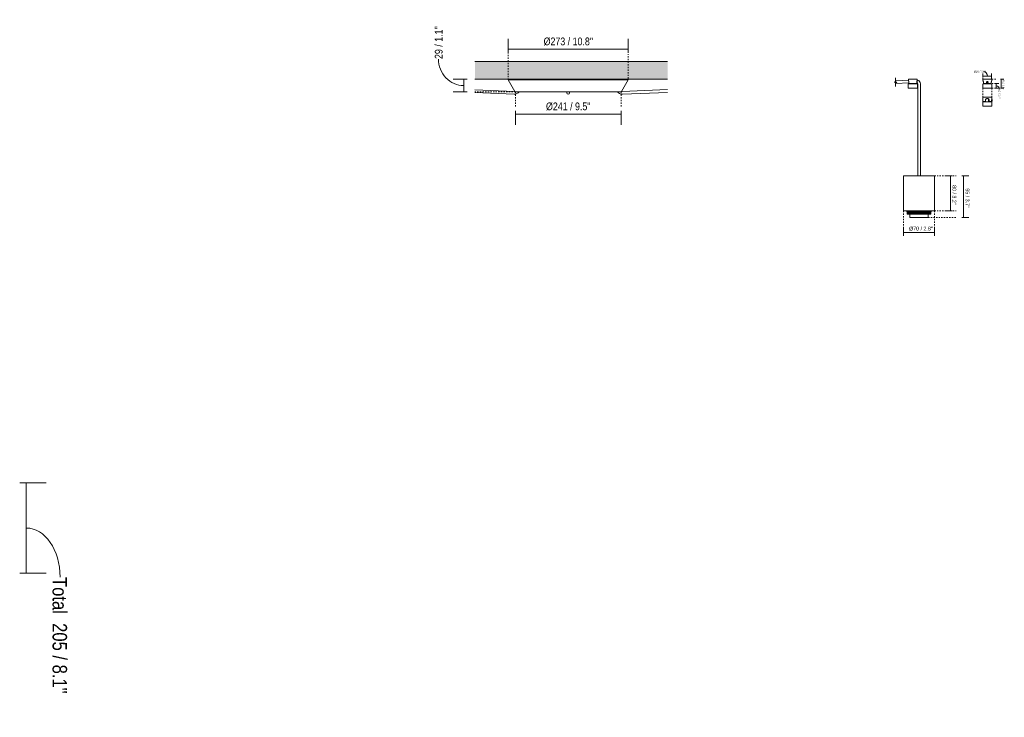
# Model space of a CAD drawing. Header units: millimetres. Extents: x 5395 to 10104, y 397 to 7363.
# Tile 8 of 9: x 7819 to 10063, y 546 to 2136. Entities that reach past the tile are written whole.
import ezdxf

# ---------------------------------------------------------------- set-up
doc = ezdxf.new("R2010")
doc.units = ezdxf.units.MM
doc.linetypes.add('Dash', pattern=[6, 3, -3])
doc.layers.add('A-ANNO-DIMS', color=7, linetype='Dash', lineweight=9, true_color=0xd2d2d2)
for name, color, linetype, lineweight in [('A-ANNO-DIMS-15', 7, 'Continuous', 9), ('A-ANNO-DIMS-2', 7, 'Continuous', 9), ('A-ANNO-DIMS-4', 7, 'Continuous', 9), ('A-ANNO-DIMS-8', 7, 'Continuous', 9), ('A-CLNG', 7, 'Continuous', 9), ('E-LITE-EQPM', 7, 'Continuous', 20)]:
    doc.layers.add(name, color=color, linetype=linetype, lineweight=lineweight)
doc.styles.add('Arial Narrow', font='ARIALN.TTF', dxfattribs={"height": 33})
doc.styles.add('Arial Narrow_3', font='ARIALN.TTF', dxfattribs={"height": 17.6})
doc.styles.add('Arial Narrow_4', font='ARIALN.TTF', dxfattribs={"height": 8.8})
doc.styles.add('Arial Narrow_5', font='ARIALN.TTF', dxfattribs={"height": 4.4})
doc.dimstyles.new('FARO_-_2_2mm_Arial_Narrow_mm_Inch_Left_1', dxfattribs={"dimscale": 304.8, "dimtxt": 18.012385, "dimasz": 0, "dimexe": 0.07874, "dimexo": 0.0625, "dimgap": 0.013123, "dimtad": 1, "dimdec": 0, "dimzin": 0, "dimdsep": 46, "dimtxsty": 'Arial Narrow_3', "dimblk1": 'NONE', "dimblk2": 'NONE', "dimsah": 1, "dimcen": 0.09, "dimadec": 0, "dimazin": 0, "dimtfac": 1, "dimtdec": 4, "dimtix": 1, "dimtmove": 1, "dimatfit": 3, "dimfxl": 0.026247, "dimfxlon": 1, "dimtvp": 1, "dimtolj": 1, "dimtzin": 0, "dimarcsym": 2})
doc.dimstyles.new('FARO_-_2_2mm_Arial_Narrow_mm_Inch_Right', dxfattribs={"dimscale": 304.8, "dimtxt": 33.773222, "dimasz": 0, "dimexe": 0.147638, "dimexo": 0.0625, "dimgap": 0.024606, "dimtad": 1, "dimdec": 0, "dimzin": 0, "dimdsep": 46, "dimtxsty": 'Arial Narrow', "dimblk1": 'NONE', "dimblk2": 'NONE', "dimsah": 1, "dimcen": 0.09, "dimadec": 0, "dimazin": 0, "dimtfac": 1, "dimtdec": 4, "dimtix": 1, "dimtmove": 1, "dimatfit": 3, "dimfxl": 0.049213, "dimfxlon": 1, "dimtvp": 1, "dimtolj": 1, "dimtzin": 0, "dimarcsym": 2})
doc.dimstyles.new('FARO_-_2_2mm_Arial_Narrow_mm_Inch_Right_1', dxfattribs={"dimscale": 304.8, "dimtxt": 18.012385, "dimasz": 0, "dimexe": 0.07874, "dimexo": 0.0625, "dimgap": 0.013123, "dimtad": 1, "dimdec": 0, "dimzin": 0, "dimdsep": 46, "dimtxsty": 'Arial Narrow_3', "dimblk1": 'NONE', "dimblk2": 'NONE', "dimsah": 1, "dimcen": 0.09, "dimadec": 0, "dimazin": 0, "dimtfac": 1, "dimtdec": 4, "dimtix": 1, "dimtmove": 0, "dimatfit": 3, "dimfxl": 0.026247, "dimfxlon": 1, "dimtvp": 1, "dimtolj": 1, "dimtzin": 0, "dimarcsym": 2})
doc.dimstyles.new('FARO_-_2_2mm_Arial_Narrow_mm_Inch_Right_2', dxfattribs={"dimscale": 304.8, "dimtxt": 9.006193, "dimasz": 0, "dimexe": 0.03937, "dimexo": 0.0625, "dimgap": 0.006562, "dimtad": 1, "dimdec": 0, "dimzin": 0, "dimdsep": 46, "dimtxsty": 'Arial Narrow_4', "dimblk1": 'NONE', "dimblk2": 'NONE', "dimsah": 1, "dimcen": 0.09, "dimadec": 0, "dimazin": 0, "dimtfac": 1, "dimtdec": 4, "dimtix": 1, "dimtmove": 0, "dimatfit": 3, "dimfxl": 0.013123, "dimfxlon": 1, "dimtvp": 1, "dimtolj": 1, "dimtzin": 0, "dimarcsym": 2})
doc.dimstyles.new('FARO_-_2_2mm_Arial_Narrow_mm_Inch_Right_3', dxfattribs={"dimscale": 304.8, "dimtxt": 4.503096, "dimasz": 0, "dimexe": 0.019685, "dimexo": 0.0625, "dimgap": 0.003281, "dimtad": 1, "dimdec": 0, "dimzin": 0, "dimdsep": 46, "dimtxsty": 'Arial Narrow_5', "dimblk1": 'NONE', "dimblk2": 'NONE', "dimsah": 1, "dimcen": 0.09, "dimadec": 0, "dimazin": 0, "dimtfac": 1, "dimtdec": 4, "dimtix": 1, "dimtmove": 1, "dimatfit": 3, "dimfxl": 0.006562, "dimfxlon": 1, "dimtvp": 1, "dimtolj": 1, "dimtzin": 0, "dimarcsym": 2})
doc.dimstyles.new('FARO_-_2_2mm_Arial_Narrow_mm_Inch_Right_4', dxfattribs={"dimscale": 304.8, "dimtxt": 4.503096, "dimasz": 0, "dimexe": 0.019685, "dimexo": 0.0625, "dimgap": 0.003281, "dimtad": 1, "dimdec": 0, "dimzin": 0, "dimdsep": 46, "dimtxsty": 'Arial Narrow_5', "dimblk1": 'NONE', "dimblk2": 'NONE', "dimsah": 1, "dimcen": 0.09, "dimadec": 0, "dimazin": 0, "dimtfac": 1, "dimtdec": 4, "dimtix": 1, "dimtmove": 0, "dimatfit": 3, "dimfxl": 0.006562, "dimfxlon": 1, "dimtvp": 1, "dimtolj": 1, "dimtzin": 0, "dimarcsym": 2})

# ---------------------------------------------------------------- blocks, each defined once
blk = doc.blocks.new('64314-1 cable   _Suspended_tensor - 64314 MAMBO_CONGA_SAMBA Black structure pendant lamp with tensioner-568983-Alzado_PDF FLORON')
at = {"layer": 'E-LITE-EQPM'}
for p, q in [((7422, 1998.9), (7421.1, 1998.4)), ((7421.1, 1998.4), (7436.3, 1972.2)), ((7421.1, 1998.4), (7421.5, 1998.4)), ((7422, 1998.9), (7422.4, 1998.9)), ((7422.1, 1998.4), (7423, 1998.4)), ((7423, 1998.9), (7423.9, 1998.9)), ((7424.3, 1998.4), (7425.8, 1998.4)), ((7425.1, 1998.9), (7426.6, 1998.9)), ((7427.6, 1998.4), (7429.8, 1998.4)), ((7428.5, 1998.9), (7430.6, 1998.9)), ((7432.2, 1998.4), (7434.9, 1998.4)), ((7433, 1998.9), (7435.7, 1998.9)), ((7437.9, 1998.4), (7441, 1998.4)), ((7438.6, 1998.9), (7441.9, 1998.9)), ((7444.5, 1998.4), (7448.4, 1998.4)), ((7444.8, 1999.4), (7444.7, 1998.9)), ((7445.4, 1998.9), (7449.1, 1998.9)), ((7452.4, 1998.4), (7456.5, 1998.4)), ((7453, 1998.9), (7457.3, 1998.9)), ((7461.6, 1998.9), (7466.8, 1998.9)), ((7461.6, 1998.4), (7465.9, 1998.4)), ((7470.2, 1998.4), (7475.4, 1998.4)), ((7471.9, 1998.9), (7477.1, 1998.9)), ((7480.5, 1998.4), (7487.4, 1998.4)), ((7482.2, 1998.9), (7487.4, 1998.9)), ((7492.5, 1998.9), (7497.7, 1998.9)), ((7492.5, 1998.4), (7497.7, 1998.4)), ((7504.6, 1998.9), (7509.7, 1998.9)), ((7504.6, 1998.4), (7509.7, 1998.4)), ((7516.6, 1998.9), (7523.4, 1998.9)), ((7516.6, 1998.4), (7521.7, 1998.4)), ((7528.6, 1998.9), (7535.5, 1998.9)), ((7528.6, 1998.4), (7535.5, 1998.4)), ((7540.6, 1998.4), (7547.5, 1998.4)), ((7542.3, 1998.9), (7547.5, 1998.9)), ((7554.4, 1998.9), (7557.8, 1998.9)), ((7554.4, 1998.4), (7557.8, 1998.4)), ((7557.8, 1998.9), (7561.2, 1998.9)), ((7557.8, 1998.4), (7561.2, 1998.4)), ((7568.1, 1998.9), (7575, 1998.9)), ((7568.1, 1998.4), (7575, 1998.4)), ((7580.1, 1998.9), (7587, 1998.9)), ((7580.1, 1998.4), (7587, 1998.4)), ((7592.1, 1998.9), (7599, 1998.9)), ((7593.8, 1998.4), (7599, 1998.4)), ((7605.9, 1998.9), (7611, 1998.9)), ((7605.9, 1998.4), (7611, 1998.4)), ((7617.9, 1998.9), (7623, 1998.9)), ((7617.9, 1998.4), (7623, 1998.4)), ((7628.2, 1998.9), (7633.3, 1998.9)), ((7629, 1998.4), (7635.1, 1998.4)), ((7639.2, 1998.9), (7644.3, 1998.9)), ((7640.2, 1998.4), (7645.4, 1998.4)), ((7648.8, 1998.9), (7653.9, 1998.9)), ((7649.8, 1998.4), (7654.5, 1998.4)), ((7658.3, 1998.9), (7662.5, 1998.9)), ((7659.1, 1998.4), (7663.2, 1998.4)), ((7666.6, 1998.9), (7670.3, 1998.9)), ((7667.3, 1998.4), (7671.1, 1998.4)), ((7671, 1998.9), (7670.8, 1999.4)), ((7673.8, 1998.9), (7677.1, 1998.9)), ((7674.6, 1998.4), (7677.8, 1998.4)), ((7679.4, 1972.2), (7694.5, 1998.4)), ((7680, 1998.9), (7682.7, 1998.9)), ((7680.8, 1998.4), (7683.5, 1998.4)), ((7685.1, 1998.9), (7687.2, 1998.9)), ((7685.9, 1998.4), (7688, 1998.4)), ((7689, 1998.9), (7690.6, 1998.9)), ((7689.9, 1998.4), (7691.4, 1998.4)), ((7691.8, 1998.9), (7692.7, 1998.9)), ((7692.6, 1998.4), (7693.6, 1998.4)), ((7693.3, 1998.9), (7693.7, 1998.9)), ((7694.5, 1998.4), (7693.7, 1998.9)), ((7694.2, 1998.4), (7694.5, 1998.4)), ((7437.1, 1971.3), (7436.7, 1971.5)), ((7457, 1971.1), (7464.3, 1971.1)), ((7482.1, 1971.1), (7514.7, 1971.1)), ((7530.5, 1971.1), (7539, 1971.1)), ((7554.8, 1970.1), (7554.8, 1969.2)), ((7554.8, 1969.2), (7554.8, 1969)), ((7554.8, 1969), (7554.8, 1969)), ((7557.8, 1971.1), (7557.8, 1971.1)), ((7560.8, 1969.2), (7560.8, 1970.1)), ((7560.8, 1969), (7560.8, 1969.2)), ((7560.8, 1969), (7560.8, 1969)), ((7576.7, 1971.1), (7596.6, 1971.1)), ((7609.3, 1971.1), (7609.3, 1971.1)), ((7623.3, 1971.1), (7633.6, 1971.1)), ((7651.4, 1971.1), (7668.5, 1971.1)), ((7669.8, 1971.1), (7668.5, 1971.1)), ((7679, 1971.6), (7678.2, 1971.1))]:
    blk.add_line(p, q, dxfattribs=at)
at = {"layer": 'E-LITE-EQPM', "flags": 128}
for points in [[(7444.8, 1999.4), (7445.3, 2000), (7445.6, 2000)], [(7670.4, 1999.8), (7670.8, 1999.6), (7670.8, 1999.4)], [(7445.9, 1971.1), (7452.3, 1971.1), (7460.4, 1971.1), (7470, 1971.1), (7481, 1971.1), (7493.2, 1971.1), (7506.4, 1971.1), (7520.4, 1971.1), (7535, 1971.1), (7549.9, 1971.1), (7557.8, 1971.1)], [(7554.8, 1971.1), (7554.8, 1969.7), (7554.8, 1969)], [(7557.8, 1966), (7555.7, 1966.9), (7554.8, 1969)], [(7557.8, 1971.1), (7572.9, 1971.1), (7587.7, 1971.1), (7602.1, 1971.1), (7615.7, 1971.1), (7628.4, 1971.1), (7640.1, 1971.1), (7650.4, 1971.1), (7659.3, 1971.1), (7666.6, 1971.1), (7669.8, 1971.1)], [(7560.8, 1969), (7559.9, 1966.8), (7557.8, 1966)], [(7560.8, 1969), (7560.8, 1969.9), (7560.8, 1971.1)]]:
    blk.add_lwpolyline(points, dxfattribs=at)
at = {"layer": 'E-LITE-EQPM'}
for centre, major_axis, ratio, start_param, end_param in [((7557.8, 1969.2), (-3, 0), 0.999241, 0, 0.036829), ((7557.8, 1969.2), (3, 0), 0.99562, 3.141593, 3.178555), ((7557.8, 1969.2), (3, 0), 0.99562, 3.141593, 3.178555), ((7557.8, 1969.1), (3, 0), 0.99562, 3.141593, 3.178555), ((7557.8, 1969.1), (3, 0), 0.99562, 3.403392, 3.443058), ((7557.8, 1969.1), (3, 0), 0.99562, 5.98172, 6.021386), ((7557.8, 1969.2), (3, 0), 0.999241, 6.246357, 6.283185), ((7557.8, 1969.2), (3, 0), 0.99562, 6.246223, 6.283185), ((7557.8, 1969.2), (3, 0), 0.99562, 6.246223, 6.283185), ((7557.8, 1969.1), (3, 0), 0.99562, 6.246223, 6.283185)]:
    blk.add_ellipse(centre, major_axis=major_axis, ratio=ratio, start_param=start_param, end_param=end_param, dxfattribs=at)
blk = doc.blocks.new('64314-1 cable   _Suspended_tensor - 64314 MAMBO_CONGA_SAMBA Black structure pendant lamp with tensioner-570366-Alzado_PDF FLORON')
at = {"layer": 'E-LITE-EQPM'}
for p, q in [((7422, 1998.9), (7421.1, 1998.4)), ((7421.1, 1998.4), (7436.3, 1972.2)), ((7421.1, 1998.4), (7421.2, 1998.4)), ((7421.5, 1998.4), (7422.1, 1998.4)), ((7422, 1998.9), (7422.1, 1998.9)), ((7422.4, 1998.9), (7423, 1998.9)), ((7423, 1998.4), (7424.3, 1998.4)), ((7423.9, 1998.9), (7425.1, 1998.9)), ((7425.8, 1998.4), (7427.6, 1998.4)), ((7426.6, 1998.9), (7428.5, 1998.9)), ((7429.8, 1998.4), (7432.2, 1998.4)), ((7430.6, 1998.9), (7433, 1998.9)), ((7434.9, 1998.4), (7437.9, 1998.4)), ((7435.7, 1998.9), (7438.6, 1998.9)), ((7441, 1998.4), (7444.5, 1998.4)), ((7441.9, 1998.9), (7445.4, 1998.9)), ((7444.8, 1999.4), (7444.7, 1998.9)), ((7448.4, 1998.4), (7452.4, 1998.4)), ((7449.1, 1998.9), (7453, 1998.9)), ((7456.5, 1998.4), (7461.6, 1998.4)), ((7457.3, 1998.9), (7461.6, 1998.9)), ((7465.9, 1998.4), (7470.2, 1998.4)), ((7466.8, 1998.9), (7471.9, 1998.9)), ((7475.4, 1998.4), (7480.5, 1998.4)), ((7477.1, 1998.9), (7482.2, 1998.9)), ((7487.4, 1998.9), (7492.5, 1998.9)), ((7487.4, 1998.4), (7492.5, 1998.4)), ((7497.7, 1998.9), (7504.6, 1998.9)), ((7497.7, 1998.4), (7504.6, 1998.4)), ((7509.7, 1998.9), (7516.6, 1998.9)), ((7509.7, 1998.4), (7516.6, 1998.4)), ((7521.7, 1998.9), (7528.6, 1998.9)), ((7521.7, 1998.4), (7528.6, 1998.4)), ((7535.5, 1998.9), (7542.3, 1998.9)), ((7535.5, 1998.4), (7542.3, 1998.4)), ((7547.5, 1998.9), (7554.4, 1998.9)), ((7547.5, 1998.4), (7554.4, 1998.4)), ((7561.2, 1998.9), (7568.1, 1998.9)), ((7561.2, 1998.4), (7568.1, 1998.4)), ((7573.2, 1998.9), (7580.1, 1998.9)), ((7573.2, 1998.4), (7580.1, 1998.4)), ((7587, 1998.9), (7593.9, 1998.9)), ((7587, 1998.4), (7593.9, 1998.4)), ((7599, 1998.9), (7605.9, 1998.9)), ((7599, 1998.4), (7605.9, 1998.4)), ((7611, 1998.9), (7617.9, 1998.9)), ((7611, 1998.4), (7617.9, 1998.4)), ((7623, 1998.9), (7628.2, 1998.9)), ((7623, 1998.4), (7629, 1998.4)), ((7633.3, 1998.9), (7639.2, 1998.9)), ((7635, 1998.4), (7640.2, 1998.4)), ((7644.3, 1998.9), (7648.8, 1998.9)), ((7645.3, 1998.4), (7649.8, 1998.4)), ((7653.9, 1998.9), (7658.3, 1998.9)), ((7654.5, 1998.4), (7659.1, 1998.4)), ((7662.5, 1998.9), (7666.6, 1998.9)), ((7663.2, 1998.4), (7667.3, 1998.4)), ((7670.3, 1998.9), (7673.8, 1998.9)), ((7671, 1998.9), (7670.8, 1999.4)), ((7671.1, 1998.4), (7674.6, 1998.4)), ((7677.1, 1998.9), (7680, 1998.9)), ((7677.8, 1998.4), (7680.8, 1998.4)), ((7679.4, 1972.2), (7694.5, 1998.4)), ((7682.7, 1998.9), (7685.1, 1998.9)), ((7683.5, 1998.4), (7685.9, 1998.4)), ((7687.2, 1998.9), (7689, 1998.9)), ((7688, 1998.4), (7689.9, 1998.4)), ((7690.6, 1998.9), (7691.8, 1998.9)), ((7691.4, 1998.4), (7692.6, 1998.4)), ((7692.7, 1998.9), (7693.3, 1998.9)), ((7693.6, 1998.9), (7693.7, 1998.9)), ((7693.6, 1998.4), (7694.2, 1998.4)), ((7694.5, 1998.4), (7693.7, 1998.9)), ((7694.5, 1998.4), (7694.5, 1998.4)), ((7437.1, 1971.3), (7436.7, 1971.5)), ((7457, 1971.1), (7464.3, 1971.1)), ((7482.1, 1971.1), (7514.7, 1971.1)), ((7530.5, 1971.1), (7539, 1971.1)), ((7557.8, 1971.1), (7557.8, 1971.1)), ((7576.7, 1971.1), (7596.6, 1971.1)), ((7609.3, 1971.1), (7609.3, 1971.1)), ((7623.3, 1971.1), (7633.6, 1971.1)), ((7651.4, 1971.1), (7668.5, 1971.1)), ((7669.8, 1971.1), (7668.5, 1971.1)), ((7670.5, 1970.4), (7670.6, 1970.3)), ((7679, 1971.6), (7678.2, 1971.1)), ((7680.8, 1972.1), (7679.4, 1972.3))]:
    blk.add_line(p, q, dxfattribs=at)
at = {"layer": 'E-LITE-EQPM', "flags": 128}
for points in [[(7444.8, 1999.4), (7445.3, 2000), (7445.6, 2000)], [(7670.5, 1999.8), (7670.8, 1999.6), (7670.8, 1999.4)], [(7445.9, 1971.1), (7452.3, 1971.1), (7460.4, 1971.1), (7470, 1971.1), (7481, 1971.1), (7493.2, 1971.1), (7506.4, 1971.1), (7520.4, 1971.1), (7535, 1971.1), (7549.9, 1971.1), (7565, 1971.1), (7580, 1971.1), (7594.6, 1971.1), (7608.6, 1971.1), (7621.9, 1971.1), (7634.1, 1971.1), (7645.2, 1971.1), (7654.8, 1971.1), (7663, 1971.1), (7669.5, 1971.1), (7669.8, 1971.1)], [(7679.3, 1966.1), (7679.4, 1966), (7679.8, 1966)]]:
    blk.add_lwpolyline(points, dxfattribs=at)
blk = doc.blocks.new('64314-1 cable   _Suspended_tensor - 64314 MAMBO_CONGA_SAMBA Black structure pendant lamp with tensioner-570366-Alzado_PDF LH')
at = {"layer": 'E-LITE-EQPM'}
for p, q in [((8333.7, 2000), (8333.7, 1997.2)), ((8333.7, 2000), (8353.7, 2000)), ((8354.2, 1998.2), (8353.6, 1998.2)), ((8353.7, 1997.7), (8353.7, 2000)), ((8333.7, 1997.6), (8304.6, 1996.4)), ((8304.6, 1990.4), (8334.7, 1991.6)), ((8333.4, 1989.3), (8333.4, 1979.8)), ((8333.4, 1979.8), (8354, 1979.8)), ((8333.8, 1989.7), (8333.9, 1989.8)), ((8334.7, 1992.7), (8334.7, 1990)), ((8352.7, 1990), (8334.7, 1990)), ((8338.3, 1990), (8338.3, 1989.8)), ((8349.1, 1989.8), (8349.1, 1990)), ((8352.7, 1990), (8352.7, 1992.7)), ((8352.7, 1992.2), (8353.1, 1992.2)), ((8354, 1979.8), (8354, 1989.3)), ((8354.8, 1989.5), (8354.8, 1983.8)), ((8354.8, 1983.8), (8354.8, 1780)), ((8360.9, 1983.8), (8360.9, 1989.5)), ((8360.9, 1780), (8360.9, 1983.8)), ((8330.1, 1698.7), (8330.1, 1696.7)), ((8330.1, 1698.7), (8375.2, 1698.7)), ((8330.1, 1696.7), (8375.2, 1696.7)), ((8331.1, 1695.1), (8331.1, 1692.2)), ((8331.1, 1695.1), (8374.5, 1695.1)), ((8331.1, 1692.2), (8374.5, 1692.2)), ((8337.1, 1692.2), (8337.1, 1685.2)), ((8337.1, 1685.2), (8370.8, 1685.2)), ((8337.8, 1696.7), (8337.8, 1695.1)), ((8340.1, 1700), (8340.1, 1698.7)), ((8370.8, 1685.2), (8378.6, 1685.2)), ((8374.5, 1695.1), (8384.5, 1695.1)), ((8374.5, 1692.2), (8384.5, 1692.2)), ((8375.2, 1698.7), (8385.6, 1698.7)), ((8375.2, 1696.7), (8385.6, 1696.7)), ((8375.6, 1698.7), (8375.6, 1700)), ((8377.9, 1695.1), (8377.9, 1696.7)), ((8378.6, 1685.2), (8378.6, 1692.2)), ((8384.6, 1692.2), (8384.6, 1695.1)), ((8385.6, 1696.7), (8385.6, 1698.7))]:
    blk.add_line(p, q, dxfattribs=at)
at = {"layer": 'E-LITE-EQPM', "flags": 128}
for points in [[(8360.9, 1989.5), (8360.4, 1992.3), (8359.1, 1994.8), (8357.1, 1996.8), (8354.5, 1998.1), (8354.2, 1998.2)], [(8333.4, 1989.3), (8333.6, 1989.7), (8333.7, 1989.7)], [(8353.5, 1989.8), (8353, 1989.8), (8351.7, 1989.8), (8349.7, 1989.8), (8347.1, 1989.8), (8344.2, 1989.8), (8341.2, 1989.8), (8338.5, 1989.8), (8336.2, 1989.8), (8334.7, 1989.8), (8333.9, 1989.8), (8333.9, 1989.8)], [(8353.1, 1992.2), (8354.4, 1991.1), (8354.8, 1989.6), (8354.8, 1989.5)], [(8353.3, 1989.8), (8353.4, 1989.8), (8353.5, 1989.8)], [(8353.7, 1989.6), (8353.9, 1989.5), (8354, 1989.3)]]:
    blk.add_lwpolyline(points, dxfattribs=at)
at = {"layer": 'E-LITE-EQPM'}
for points, knots in [([(8354.2, 1998.2), (8354.2, 1998.2), (8354.1, 1997.9), (8354, 1996.9), (8353.8, 1995.7), (8353.7, 1994.9), (8353.5, 1994.2), (8353.5, 1993.7), (8353.4, 1993.3), (8353.3, 1992.9), (8353.2, 1992.6), (8353.2, 1992.3), (8353.2, 1992.2), (8353.1, 1992.2)], [-1, -1, -1, -1, -0.833333, -0.666667, -0.555556, -0.444444, -0.388889, -0.333333, -0.277778, -0.222222, -0.166667, -0.111111, 0, 0, 0, 0]), ([(8334, 1996.2), (8334.1, 1996), (8334.2, 1995.5), (8334.4, 1994.9), (8334.5, 1994.5), (8334.6, 1994.1), (8334.6, 1993.8), (8334.7, 1993.3), (8334.7, 1992.9), (8334.7, 1992.7)], [0.4004282, 0.4004282, 0.4004282, 0.4004282, 0.5714286, 0.6785714, 0.7321429, 0.7857143, 0.8392857, 0.8928571, 1, 1, 1, 1]), ([(8352.7, 1992.7), (8352.7, 1993), (8352.7, 1993.6), (8352.9, 1994.8), (8353.1, 1995.6), (8353.3, 1996)], [0, 0, 0, 0, 0.1428571, 0.2857143, 0.5474976, 0.5474976, 0.5474976, 0.5474976])]:
    blk.add_open_spline(points, degree=3, knots=knots, dxfattribs=at)
blk = doc.blocks.new('canopy_soporte - canopy-557651-Alzado_PDF SP')
at = {"layer": 'E-LITE-EQPM'}
for p, q in [((5547, 2000), (5547, 1997)), ((5547, 2000), (5567, 2000)), ((5567, 1997), (5567, 2000)), ((5546.7, 1989.3), (5546.7, 1979.8)), ((5546.7, 1979.8), (5567.3, 1979.8)), ((5548, 1992.7), (5548, 1990)), ((5566, 1990), (5548, 1990)), ((5551.6, 1990), (5551.6, 1989.8)), ((5555.5, 1993.3), (5557, 1994.4)), ((5556.1, 1991.5), (5555.5, 1993.3)), ((5557, 1991.5), (5556.1, 1991.5)), ((5557, 1994.4), (5558.5, 1993.3)), ((5557.9, 1991.5), (5557, 1991.5)), ((5558.5, 1993.3), (5557.9, 1991.5)), ((5562.4, 1989.8), (5562.4, 1990)), ((5566, 1990), (5566, 1992.7)), ((5567.3, 1979.8), (5567.3, 1989.3))]:
    blk.add_line(p, q, dxfattribs=at)
at = {"layer": 'E-LITE-EQPM', "flags": 128}
for points in [[(5546.7, 1989.3), (5546.9, 1989.7), (5547, 1989.7)], [(5566.8, 1989.8), (5566.6, 1989.8), (5565.9, 1989.8), (5564.9, 1989.8), (5563.5, 1989.8), (5561.8, 1989.8), (5560, 1989.8), (5558, 1989.8), (5555.9, 1989.8), (5553.9, 1989.8), (5552, 1989.8), (5550.4, 1989.8), (5549, 1989.8), (5548, 1989.8), (5547.4, 1989.8), (5547.2, 1989.8)], [(5567, 1989.6), (5567.2, 1989.6), (5567.3, 1989.3)]]:
    blk.add_lwpolyline(points, dxfattribs=at)
at = {"layer": 'E-LITE-EQPM'}
for start, end in [(90, 270), (270, 90)]:
    blk.add_arc((5557, 1992.8), 2, start, end, dxfattribs=at)
for points, knots in [([(5547, 1997), (5547, 1997), (5547, 1996.9), (5547.2, 1996.5), (5547.5, 1995.7), (5547.7, 1994.9), (5547.8, 1994.5), (5547.9, 1994.1), (5547.9, 1993.8), (5548, 1993.3), (5548, 1992.9), (5548, 1992.7)], [0, 0, 0, 0, 0.142857, 0.285714, 0.571429, 0.678571, 0.732143, 0.785714, 0.839286, 0.892857, 1, 1, 1, 1]), ([(5558.9, 1992.1), (5558.8, 1992), (5558.7, 1991.8), (5558.5, 1991.5), (5558.3, 1991.3), (5558, 1991.1), (5557.7, 1990.9), (5557.3, 1990.8), (5557, 1990.8), (5556.7, 1990.8), (5556.4, 1990.9), (5556.1, 1991), (5555.7, 1991.3), (5555.4, 1991.6), (5555.1, 1992.1), (5555, 1992.5), (5555, 1992.8)], [0.1111111, 0.1111111, 0.1111111, 0.1111111, 0.1666667, 0.2222222, 0.2777778, 0.3333333, 0.3888889, 0.4444444, 0.5138889, 0.5486111, 0.5833333, 0.6527778, 0.7222222, 0.7916667, 0.8611111, 1, 1, 1, 1]), ([(5555.1, 1993.5), (5555.2, 1993.6), (5555.3, 1993.8), (5555.5, 1994.1), (5555.7, 1994.3), (5556, 1994.5), (5556.3, 1994.7), (5556.7, 1994.8), (5557, 1994.8), (5557.3, 1994.8), (5557.6, 1994.7), (5557.9, 1994.6), (5558.3, 1994.3), (5558.6, 1994), (5558.9, 1993.5), (5559, 1993.1), (5559, 1992.8)], [0.1111111, 0.1111111, 0.1111111, 0.1111111, 0.1666667, 0.2222222, 0.2777778, 0.3333333, 0.3888889, 0.4444444, 0.5138889, 0.5486111, 0.5833333, 0.6527778, 0.7222222, 0.7916667, 0.8611111, 1, 1, 1, 1]), ([(5558.5, 1991.5), (5558.5, 1991.4), (5558.3, 1991.3), (5558, 1991.1), (5557.7, 1990.9), (5557.3, 1990.8), (5557, 1990.8), (5556.7, 1990.8), (5556.4, 1990.9), (5556.1, 1991), (5555.7, 1991.3), (5555.5, 1991.5), (5555.4, 1991.6)], [0.2222222, 0.2222222, 0.2222222, 0.2222222, 0.2777778, 0.3333333, 0.3888889, 0.4444444, 0.5138889, 0.5486111, 0.5833333, 0.6527778, 0.7222222, 0.7916667, 0.7916667, 0.7916667, 0.7916667]), ([(5555.5, 1994.1), (5555.5, 1994.2), (5555.7, 1994.3), (5556, 1994.5), (5556.3, 1994.7), (5556.7, 1994.8), (5557, 1994.8), (5557.3, 1994.8), (5557.6, 1994.7), (5557.9, 1994.6), (5558.3, 1994.3), (5558.5, 1994.1), (5558.6, 1994)], [0.2222222, 0.2222222, 0.2222222, 0.2222222, 0.2777778, 0.3333333, 0.3888889, 0.4444444, 0.5138889, 0.5486111, 0.5833333, 0.6527778, 0.7222222, 0.7916667, 0.7916667, 0.7916667, 0.7916667]), ([(5566, 1992.7), (5566, 1993), (5566, 1993.6), (5566.2, 1994.9), (5566.6, 1996), (5566.9, 1996.8), (5567, 1997), (5567, 1997)], [0, 0, 0, 0, 0.142857, 0.285714, 0.571429, 0.785714, 1, 1, 1, 1])]:
    blk.add_open_spline(points, degree=3, knots=knots, dxfattribs=at)
for points in [[(5555.2, 1992), (5555.2, 1992), (5555.1, 1992.1), (5555.1, 1992.1)], [(5558.8, 1993.6), (5558.8, 1993.6), (5558.9, 1993.5), (5558.9, 1993.5)]]:
    blk.add_open_spline(points, degree=3, dxfattribs=at)
blk = doc.blocks.new('canopy_soporte - canopy-V1-Alzado_PDF SP')
at = {"layer": 'E-LITE-EQPM'}
for p, q in [((5547, 1959), (5547, 1949)), ((5547, 1959), (5557, 1959)), ((5557, 1959), (5567, 1959)), ((5560.7, 1953.8), (5559.7, 1952.8)), ((5559.7, 1952.8), (5559.7, 1950.8)), ((5560.8, 1953.8), (5560.7, 1953.8)), ((5560.7, 1949.8), (5560.7, 1953.8)), ((5567, 1953.8), (5567, 1959)), ((5567.7, 1953.8), (5567, 1953.8)), ((5567.7, 1953.8), (5567.7, 1949.8)), ((5546.7, 1948.3), (5546.7, 1938.8)), ((5546.7, 1938.8), (5557, 1938.8)), ((5552.6, 1949), (5547, 1949)), ((5550.1, 1949), (5550.1, 1948.8)), ((5552.6, 1949), (5552.6, 1951.7)), ((5552.6, 1948.8), (5552.6, 1949)), ((5557, 1938.8), (5567.3, 1938.8)), ((5559.7, 1950.8), (5560.7, 1949.8)), ((5560.7, 1949.8), (5561.4, 1949.8)), ((5561.4, 1951.7), (5561.4, 1949)), ((5561.4, 1949), (5561.4, 1948.8)), ((5567, 1949), (5561.4, 1949)), ((5563.9, 1948.8), (5563.9, 1949)), ((5567, 1949.8), (5567.7, 1949.8)), ((5567, 1949), (5567, 1949.8)), ((5567.3, 1938.8), (5567.3, 1948.3))]:
    blk.add_line(p, q, dxfattribs=at)
at = {"layer": 'E-LITE-EQPM', "flags": 128}
for points in [[(5546.7, 1948.3), (5546.9, 1948.7), (5547.2, 1948.8)], [(5557, 1948.8), (5555, 1948.8), (5553, 1948.8), (5551.2, 1948.8), (5549.7, 1948.8), (5548.5, 1948.8), (5547.7, 1948.8), (5547.3, 1948.8), (5547.2, 1948.8)], [(5547.2, 1948.8), (5547.4, 1948.8), (5548.1, 1948.8), (5549.1, 1948.8), (5549.2, 1948.8)], [(5566.8, 1948.8), (5566.6, 1948.8), (5565.9, 1948.8), (5564.9, 1948.8), (5563.5, 1948.8), (5561.8, 1948.8), (5560, 1948.8), (5558, 1948.8), (5557, 1948.8)], [(5564.8, 1948.8), (5565.5, 1948.8), (5566.3, 1948.8), (5566.7, 1948.8), (5566.8, 1948.8)], [(5566.8, 1948.8), (5567.2, 1948.6), (5567.3, 1948.3)]]:
    blk.add_lwpolyline(points, dxfattribs=at)
at = {"layer": 'E-LITE-EQPM'}
for points, knots in [([(5552.6, 1951.7), (5552.6, 1952), (5552.7, 1952.6), (5553.2, 1953.9), (5554.1, 1955), (5555.5, 1955.8), (5556.5, 1956), (5557, 1956)], [0, 0, 0, 0, 0.142857, 0.285714, 0.571429, 0.785714, 1, 1, 1, 1]), ([(5557, 1956), (5557.3, 1956), (5558, 1955.9), (5559.2, 1955.5), (5560.2, 1954.7), (5560.8, 1953.9), (5561, 1953.5), (5561.1, 1953.1), (5561.2, 1952.8), (5561.3, 1952.3), (5561.4, 1951.9), (5561.4, 1951.7)], [0, 0, 0, 0, 0.142857, 0.285714, 0.571429, 0.678571, 0.732143, 0.785714, 0.839286, 0.892857, 1, 1, 1, 1]), ([(5567, 1953.7), (5567, 1953.7), (5567, 1953.8), (5567, 1953.8), (5567, 1953.8)], [0.3888889, 0.3888889, 0.3888889, 0.3888889, 0.4444444, 0.5138889, 0.5138889, 0.5138889, 0.5138889])]:
    blk.add_open_spline(points, degree=3, knots=knots, dxfattribs=at)
for points in [[(5566.8, 1951.8), (5566.8, 1951.9), (5566.8, 1952.2), (5566.8, 1952.5), (5566.8, 1952.8), (5566.9, 1953), (5566.9, 1953.1)], [(5566.9, 1953.3), (5566.9, 1953.4), (5566.9, 1953.5), (5566.9, 1953.5)], [(5566.8, 1951.1), (5566.8, 1951.3), (5566.8, 1951.6), (5566.8, 1951.8)], [(5566.9, 1950.6), (5566.9, 1950.7), (5566.8, 1950.8), (5566.8, 1951)], [(5567, 1950), (5566.9, 1950.1), (5566.9, 1950.2), (5566.9, 1950.3)], [(5567, 1949.8), (5567, 1949.8), (5567, 1949.8), (5567, 1949.9), (5567, 1949.9)]]:
    blk.add_open_spline(points, degree=3, dxfattribs=at)
blk = doc.blocks.new('DIMBLOCK6-Alzado_PDF')
at = {"layer": 'A-ANNO-DIMS-15', "color": 251, "true_color": 0x5b5b5b, "transparency": 16777216}
for p, q in [((7818.6, 1079.9), (7878.6, 1079.9)), ((7833.6, 1079.9), (7818.6, 1079.9)), ((7833.6, 1079.9), (7833.6, 874.5)), ((7818.6, 874.5), (7878.6, 874.5)), ((7833.6, 874.5), (7818.6, 874.5))]:
    blk.add_line(p, q, dxfattribs=at)
blk.add_ellipse((7833.6, 865.6), major_axis=(0, 111.6), ratio=0.69083, start_param=4.712389, end_param=6.283185, dxfattribs=at)
at = {"layer": 'A-ANNO-DIMS-15', "color": 0, "transparency": 16777216, "insert": (7926.5, 865.6), "char_height": 33, "width": 319.72, "attachment_point": 1, "rotation": 270, "line_spacing_factor": 0.974696, "style": 'Arial Narrow'}
blk.add_mtext('Total  205 / 8.1"', dxfattribs=at)
blk = doc.blocks.new('_None')
blk = doc.blocks.new('DIMBLOCK10-Alzado_PDF FLORON')
at = {"layer": 'A-ANNO-DIMS-8', "color": 251, "true_color": 0x5b5b5b, "transparency": 16777216}
for p, q in [((8932.5, 2060.2), (8932.5, 2092.2)), ((9205.9, 2060.2), (9205.9, 2092.2)), ((8932.5, 2068.2), (9205.9, 2068.2)), ((8932.5, 2068.2), (8932.5, 2060.2)), ((9205.9, 2068.2), (9205.9, 2060.2))]:
    blk.add_line(p, q, dxfattribs=at)
at = {"layer": 'A-ANNO-DIMS-8', "color": 0, "transparency": 16777216, "insert": (9012.9, 2095), "char_height": 17.6, "width": 135.179, "attachment_point": 1, "line_spacing_factor": 0.974696, "style": 'Arial Narrow_3'}
blk.add_mtext('Ø273 / 10.8"', dxfattribs=at)
blk = doc.blocks.new('DIMBLOCK11-Alzado_PDF FLORON')
at = {"layer": 'A-ANNO-DIMS-8', "color": 251, "true_color": 0x5b5b5b, "transparency": 16777216}
for p, q in [((8948.6, 1928.2), (8948.6, 1896.2)), ((8948.6, 1920.2), (8948.6, 1928.2)), ((8948.6, 1920.2), (9189.8, 1920.2)), ((9189.8, 1928.2), (9189.8, 1896.2)), ((9189.8, 1920.2), (9189.8, 1928.2))]:
    blk.add_line(p, q, dxfattribs=at)
at = {"layer": 'A-ANNO-DIMS-8', "color": 0, "transparency": 16777216, "insert": (9018.4, 1947), "char_height": 17.6, "width": 121.798, "attachment_point": 1, "line_spacing_factor": 0.974696, "style": 'Arial Narrow_3'}
blk.add_mtext('Ø241 / 9.5"', dxfattribs=at)
blk = doc.blocks.new('DIMBLOCK12-Alzado_PDF FLORON')
at = {"layer": 'A-ANNO-DIMS-8', "color": 251, "true_color": 0x5b5b5b, "transparency": 16777216}
for p, q in [((8838.7, 2000), (8806.7, 2000)), ((8830.7, 2000), (8830.7, 1971.1)), ((8830.7, 2000), (8838.7, 2000)), ((8838.7, 1971.1), (8806.7, 1971.1)), ((8830.7, 1971.1), (8838.7, 1971.1))]:
    blk.add_line(p, q, dxfattribs=at)
blk.add_ellipse((8830.7, 2046.1), major_axis=(0, 60.6), ratio=0.9469, start_param=1.570796, end_param=3.141593, dxfattribs=at)
at = {"layer": 'A-ANNO-DIMS-8', "color": 0, "transparency": 16777216, "insert": (8764.9, 2046.1), "char_height": 17.6, "width": 89.547, "attachment_point": 1, "rotation": 90, "line_spacing_factor": 0.974696, "style": 'Arial Narrow_3'}
blk.add_mtext('29 / 1.1"', dxfattribs=at)
blk = doc.blocks.new('DIMBLOCK14-Alzado_PDF LH')
at = {"layer": 'A-ANNO-DIMS-4', "color": 251, "true_color": 0x5b5b5b, "transparency": 16777216}
for p, q in [((9833.7, 1650.4), (9833.7, 1662.7)), ((9903.7, 1650.4), (9903.7, 1662.7)), ((9833.7, 1650.7), (9903.7, 1650.7)), ((9833.7, 1650.7), (9833.7, 1646.7)), ((9903.7, 1650.7), (9903.7, 1646.7))]:
    blk.add_line(p, q, dxfattribs=at)
at = {"layer": 'A-ANNO-DIMS-4', "color": 0, "transparency": 16777216, "insert": (9846.1, 1664.1), "char_height": 8.8, "width": 54.209, "attachment_point": 1, "line_spacing_factor": 0.974696, "style": 'Arial Narrow_4'}
blk.add_mtext('Ø70 / 2.8"', dxfattribs=at)
blk = doc.blocks.new('DIMBLOCK15-Alzado_PDF LH')
at = {"layer": 'A-ANNO-DIMS-4', "color": 251, "true_color": 0x5b5b5b, "transparency": 16777216}
for p, q in [((9940.5, 1780), (9928.2, 1780)), ((9940.2, 1700), (9940.2, 1780)), ((9940.2, 1780), (9944.2, 1780)), ((9940.5, 1700), (9928.2, 1700)), ((9940.2, 1700), (9944.2, 1700))]:
    blk.add_line(p, q, dxfattribs=at)
at = {"layer": 'A-ANNO-DIMS-4', "color": 0, "transparency": 16777216, "insert": (9953.6, 1758.7), "char_height": 8.8, "width": 44.774, "attachment_point": 1, "rotation": 270, "line_spacing_factor": 0.974696, "style": 'Arial Narrow_4'}
blk.add_mtext('80 / 3.2"', dxfattribs=at)
blk = doc.blocks.new('DIMBLOCK16-Alzado_PDF LH')
at = {"layer": 'A-ANNO-DIMS-4', "color": 251, "true_color": 0x5b5b5b, "transparency": 16777216}
for p, q in [((9966.3, 1780), (9982.3, 1780)), ((9970.3, 1780), (9966.3, 1780)), ((9970.3, 1685.2), (9970.3, 1780)), ((9966.3, 1685.2), (9982.3, 1685.2)), ((9970.3, 1685.2), (9966.3, 1685.2))]:
    blk.add_line(p, q, dxfattribs=at)
at = {"layer": 'A-ANNO-DIMS-4', "color": 0, "transparency": 16777216, "insert": (9983.7, 1751.3), "char_height": 8.8, "width": 44.774, "attachment_point": 1, "rotation": 270, "line_spacing_factor": 0.974696, "style": 'Arial Narrow_4'}
blk.add_mtext('95 / 3.7"', dxfattribs=at)
blk = doc.blocks.new('DIMBLOCK17-Alzado_PDF SP')
at = {"layer": 'A-ANNO-DIMS-2', "color": 251, "true_color": 0x5b5b5b, "transparency": 16777216}
for p, q in [((10014.5, 2006.4), (10014.5, 2012.9)), ((10014.5, 2006.9), (10034.3, 2006.9)), ((10014.5, 2006.9), (10014.5, 2004.9)), ((10034.3, 2006.4), (10034.3, 2012.9)), ((10034.3, 2006.9), (10034.3, 2004.9))]:
    blk.add_line(p, q, dxfattribs=at)
blk.add_ellipse((10016.3, 2006.9), major_axis=(0, 10.7), ratio=0.763614, start_param=4.712389, end_param=6.283185, dxfattribs=at)
at = {"layer": 'A-ANNO-DIMS-2', "color": 0, "transparency": 16777216, "insert": (9993.7, 2019.7), "char_height": 4.4, "width": 27.104, "attachment_point": 1, "line_spacing_factor": 0.974696, "style": 'Arial Narrow_5'}
blk.add_mtext('Ø20 / 0.8"', dxfattribs=at)
blk = doc.blocks.new('DIMBLOCK18-Alzado_PDF SP')
at = {"layer": 'A-ANNO-DIMS-2', "color": 251, "true_color": 0x5b5b5b, "transparency": 16777216}
for p, q in [((10042.8, 1990), (10050.8, 1990)), ((10044.8, 1990), (10042.8, 1990)), ((10042.8, 1979.8), (10050.8, 1979.8)), ((10044.8, 1979.8), (10042.8, 1979.8)), ((10044.8, 1990), (10044.8, 1979.8))]:
    blk.add_line(p, q, dxfattribs=at)
blk.add_ellipse((10044.8, 1977.2), major_axis=(0, 7.68), ratio=0.927685, start_param=4.712389, end_param=6.283185, dxfattribs=at)
at = {"layer": 'A-ANNO-DIMS-2', "color": 0, "transparency": 16777216, "insert": (10054.1, 1977.2), "char_height": 4.4, "width": 22.387, "attachment_point": 1, "rotation": 270, "line_spacing_factor": 0.974696, "style": 'Arial Narrow_5'}
blk.add_mtext('10 / 0.4"', dxfattribs=at)
blk = doc.blocks.new('DIMBLOCK19-Alzado_PDF SP')
at = {"layer": 'A-ANNO-DIMS-2', "color": 251, "true_color": 0x5b5b5b, "transparency": 16777216}
for p, q in [((10054.1, 2000), (10062.1, 2000)), ((10056.1, 2000), (10054.1, 2000)), ((10056.1, 2000), (10056.1, 1979.8)), ((10054.1, 1979.8), (10062.1, 1979.8)), ((10056.1, 1979.8), (10054.1, 1979.8))]:
    blk.add_line(p, q, dxfattribs=at)
at = {"layer": 'A-ANNO-DIMS-2', "color": 0, "transparency": 16777216, "insert": (10062.8, 1999.2), "char_height": 4.4, "width": 22.387, "attachment_point": 1, "rotation": 270, "line_spacing_factor": 0.974696, "style": 'Arial Narrow_5'}
blk.add_mtext('20 / 0.8"', dxfattribs=at)

msp = doc.modelspace()

# ---------------------------------------------------------------- hatches: boundary and pattern name
at = {"layer": 'A-CLNG', "true_color": 0xe8e8e8}
msp.add_hatch(color=254, dxfattribs=at).paths.add_polyline_path([(9074.3, 2000), (9295.6, 2000), (9295.6, 2040.5), (8856.4, 2040.5), (8856.4, 2000), (9072.6, 2000)], flags=0)

# ---------------------------------------------------------------- linework, layer by layer
at = {"layer": 'A-ANNO-DIMS'}
for p, q in [((8932.5, 1998.4), (8932.5, 2064.4)), ((9205.9, 2001.4), (9205.9, 2057.4)), ((10014.5, 2000), (10014.5, 2006.4)), ((10034.3, 2001.4), (10034.3, 2006.4)), ((10044.1, 2000), (10034.8, 2000)), ((10014.2, 1979.8), (10014.2, 1959)), ((10044.1, 1990), (10034.8, 1990)), ((10034.8, 1979.8), (10034.8, 1959.8)), ((10043.8, 1979.8), (10034.8, 1979.8)), ((8948.6, 1971.1), (8856.4, 1971.1)), ((8948.6, 1971.1), (8948.6, 1935.2)), ((9189.8, 1971.2), (9189.8, 1935.2)), ((9903.7, 1780), (9953.7, 1780)), ((9833.7, 1700), (9833.7, 1643)), ((9889.5, 1685.2), (9953.7, 1685.2)), ((9903.7, 1700), (9953.7, 1700)), ((9903.7, 1700), (9903.7, 1643))]:
    msp.add_line(p, q, dxfattribs=at)
at = {"layer": 'A-CLNG'}
for p, q in [((8856.4, 2040.5), (9295.6, 2040.5)), ((9295.6, 2000), (8856.4, 2000))]:
    msp.add_line(p, q, dxfattribs=at)
at = {"layer": 'E-LITE-EQPM'}
for p, q in [((9815.4, 2003.2), (9815.4, 1994.9)), ((8856.4, 1975.7), (8946.2, 1972.1)), ((9295.6, 1976.3), (9192.1, 1972.1)), ((9812.4, 1993.2), (9815.4, 1994.9)), ((9815.4, 1993.2), (9812.4, 1993.2)), ((9815.4, 1993.2), (9818.4, 1993.2)), ((9818.4, 1993.2), (9815.4, 1991.4)), ((9815.4, 1991.4), (9815.4, 1983.2)), ((8946, 1965.9), (8856.4, 1969.5)), ((8947.6, 1972.2), (8948.3, 1971.1)), ((8948.3, 1971.1), (8957.2, 1971.1)), ((9190.1, 1971.1), (9181.2, 1971.1)), ((9190.7, 1972.2), (9190.1, 1971.1)), ((9192.4, 1965.9), (9295.6, 1970)), ((9903.7, 1780), (9833.7, 1780)), ((9833.7, 1780), (9833.7, 1700)), ((9903.7, 1700), (9903.7, 1780)), ((9833.7, 1700), (9903.7, 1700))]:
    msp.add_line(p, q, dxfattribs=at)
for centre, radius, start, end in [((8946.5, 1979.5), 13.6, 267.7204, 321.6535), ((8946.5, 1979.7), 7.59, 267.7204, 278.3616), ((9191.8, 1979.5), 13.6, 218.3465, 272.2796), ((9191.8, 1979.7), 7.59, 261.6384, 272.2796)]:
    msp.add_arc(centre, radius, start, end, dxfattribs=at)

# ---------------------------------------------------------------- block references
for name, p in [('64314-1 cable   _Suspended_tensor - 64314 MAMBO_CONGA_SAMBA Black structure pendant lamp with tensioner-568983-Alzado_PDF FLORON', (1511.3, 0)), ('64314-1 cable   _Suspended_tensor - 64314 MAMBO_CONGA_SAMBA Black structure pendant lamp with tensioner-570366-Alzado_PDF FLORON', (1511.3, 0)), ('64314-1 cable   _Suspended_tensor - 64314 MAMBO_CONGA_SAMBA Black structure pendant lamp with tensioner-570366-Alzado_PDF LH', (1510.9, 0)), ('canopy_soporte - canopy-557651-Alzado_PDF SP', (4467.5, 0)), ('canopy_soporte - canopy-V1-Alzado_PDF SP', (4467.5, 0))]:
    msp.add_blockref(name, p, dxfattribs=at)

# ---------------------------------------------------------------- dimensions: what is measured, and where the dimension line sits
at = {"layer": 'A-ANNO-DIMS', "color": 251, "linetype": 'Continuous', "true_color": 0x5b5b5b}
for base, p1, p2, dimstyle, override, picture, middle in [((8830.7, 1971.1), (8838.7, 2000), (8838.7, 1971.1), 'FARO_-_2_2mm_Arial_Narrow_mm_Inch_Left_1', {"dimpost": '<>', "dimfxl": 28.928973}, 'DIMBLOCK12-Alzado_PDF FLORON', (8776.6, 2090.9)), ((10044.8, 1979.8), (10042.8, 1990), (10042.8, 1979.8), 'FARO_-_2_2mm_Arial_Narrow_mm_Inch_Right_3', {"dimtad": 4, "dimpost": '<>', "dimfxl": 10.225875}, 'DIMBLOCK18-Alzado_PDF SP', (10051.1, 1966))]:
    dim = msp.add_linear_dim(base=base, p1=p1, p2=p2, angle=90, dimstyle=dimstyle, override=override, dxfattribs=at)
    dim.commit()
    dim.dimension.update_dxf_attribs({"geometry": picture, "text_midpoint": middle, "dimtype": 160, "text_rotation": 90})
for base, p1, p2, dimstyle, override, picture, middle in [((9205.9, 2068.2), (8932.5, 2060.2), (9205.9, 2060.2), 'FARO_-_2_2mm_Arial_Narrow_mm_Inch_Right_1', {"dimpost": '<>', "dimfxl": 273.376927}, 'DIMBLOCK10-Alzado_PDF FLORON', (9069.2, 2083.8)), ((9189.8, 1920.2), (8948.6, 1928.2), (9189.8, 1928.2), 'FARO_-_2_2mm_Arial_Narrow_mm_Inch_Right_1', {"dimpost": '<>', "dimfxl": 241.194106}, 'DIMBLOCK11-Alzado_PDF FLORON', (9069.2, 1935.8)), ((9903.7, 1650.7), (9833.7, 1646.7), (9903.7, 1646.7), 'FARO_-_2_2mm_Arial_Narrow_mm_Inch_Right_2', {"dimpost": '<>', "dimfxl": 70}, 'DIMBLOCK14-Alzado_PDF LH', (9868.7, 1658.5))]:
    dim = msp.add_linear_dim(base=base, p1=p1, p2=p2, text='Ø<>', dimstyle=dimstyle, override=override, dxfattribs=at)
    dim.commit()
    dim.dimension.update_dxf_attribs({"geometry": picture, "text_midpoint": middle})
dim = msp.add_linear_dim(base=(10034.3, 2006.9), p1=(10014.5, 2004.9), p2=(10034.3, 2004.9), text='Ø<>', dimstyle='FARO_-_2_2mm_Arial_Narrow_mm_Inch_Right_3', override={"dimpost": '<>', "dimfxl": 19.823138}, dxfattribs=at)
dim.commit()
dim.dimension.update_dxf_attribs({"geometry": 'DIMBLOCK17-Alzado_PDF SP', "text_midpoint": (10007.2, 2016.8), "dimtype": 160})
for base, p1, p2, dimstyle, override, picture, middle in [((10056.1, 1979.8), (10054.1, 2000), (10054.1, 1979.8), 'FARO_-_2_2mm_Arial_Narrow_mm_Inch_Right_4', {"dimtad": 4, "dimpost": '<>', "dimfxl": 20.225875}, 'DIMBLOCK19-Alzado_PDF SP', (10059.9, 1989.9)), ((9940.2, 1780), (9944.2, 1700), (9944.2, 1780), 'FARO_-_2_2mm_Arial_Narrow_mm_Inch_Right_2', {"dimtad": 4, "dimpost": '<>', "dimfxl": 80.048327}, 'DIMBLOCK15-Alzado_PDF LH', (9947.9, 1740)), ((9970.3, 1780), (9966.3, 1685.2), (9966.3, 1780), 'FARO_-_2_2mm_Arial_Narrow_mm_Inch_Right_2', {"dimtad": 4, "dimpost": '<>', "dimfxl": 94.840995}, 'DIMBLOCK16-Alzado_PDF LH', (9978, 1732.6))]:
    dim = msp.add_linear_dim(base=base, p1=p1, p2=p2, angle=90, dimstyle=dimstyle, override=override, dxfattribs=at)
    dim.commit()
    dim.dimension.update_dxf_attribs({"geometry": picture, "text_midpoint": middle})
dim = msp.add_linear_dim(base=(7833.6, 874.5), p1=(7818.6, 1079.9), p2=(7818.6, 874.5), angle=90, text='Total  <>', dimstyle='FARO_-_2_2mm_Arial_Narrow_mm_Inch_Right', override={"dimtad": 4, "dimpost": '<>', "dimfxl": 205.439104}, dxfattribs=at)
dim.commit()
dim.dimension.update_dxf_attribs({"geometry": 'DIMBLOCK6-Alzado_PDF', "text_midpoint": (7904.5, 705.8), "dimtype": 160, "text_rotation": 90})

doc.saveas('drawing.dxf')
